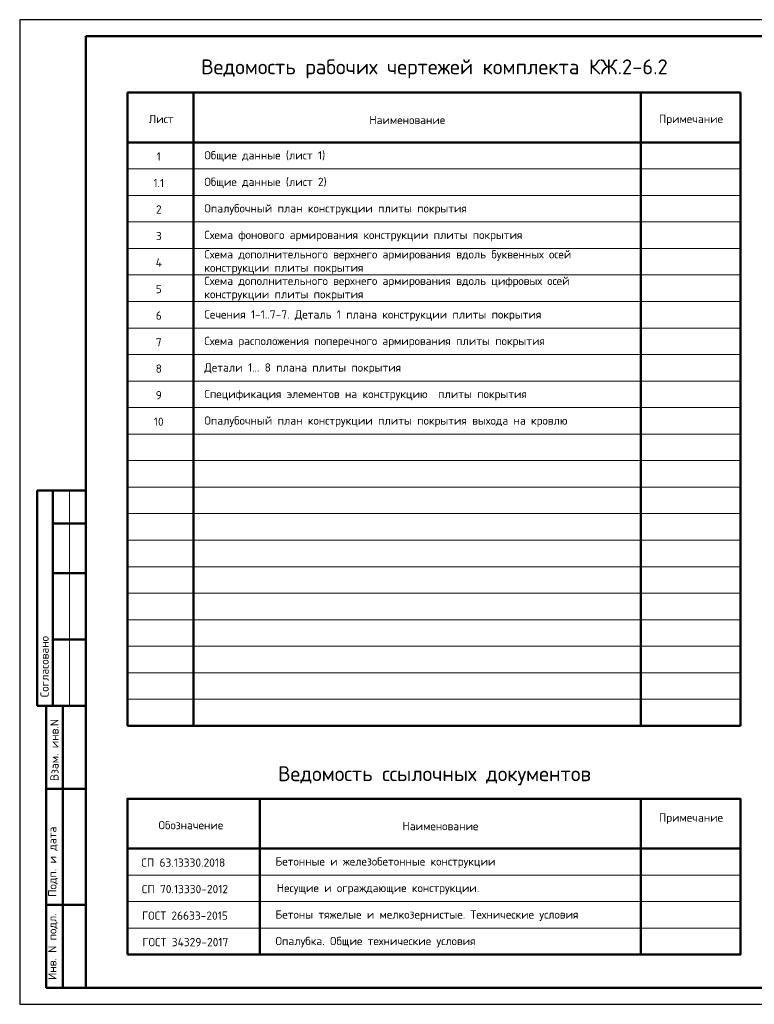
# Model space of a CAD drawing. Header units: millimetres. Extents: x 0 to 50400, y 0 to 35640.
# Tile 1 of 4: x 0 to 26604, y 0 to 35640. Entities that reach past the tile are written whole.
import ezdxf

# ---------------------------------------------------------------- set-up
doc = ezdxf.new("R2010")
doc.units = ezdxf.units.MM
doc.layers.add('Standard', color=7, linetype='Continuous', lineweight=25)
doc.layers.add('Общий01', color=7, linetype='Continuous', lineweight=13)
doc.styles.add('ISOCPEUR', font='txt')

msp = doc.modelspace()

# ---------------------------------------------------------------- linework, layer by layer
at = {"layer": 'Standard', "color": 7, "linetype": 'Continuous', "lineweight": 25, "transparency": 33554687}
msp.add_line((2400, 35040), (2400, 1270), dxfattribs=at)
at = {"layer": 'Standard', "color": 7, "linetype": 'Continuous', "lineweight": 50, "transparency": 33554687}
for p, q in [((3900, 33000), (26100, 33000)), ((3900, 33000), (3900, 10080)), ((6300, 33000), (6300, 10080)), ((22500, 33000), (22500, 10080)), ((26100, 33000), (26100, 10080)), ((3900, 31200), (26100, 31200)), ((7, 18600), (0, 18600)), ((2400, 18600), (632, 18600)), ((632, 18600), (632, 10800)), ((632, 18600), (632, 10800)), ((1200, 18600), (1200, 10800)), ((2400, 17400), (1200, 17400)), ((2400, 15600), (1200, 15600)), ((2400, 13200), (1200, 13200)), ((0, 10800), (7, 10800)), ((632, 10800), (2400, 10800)), ((960, 600), (960, 10800)), ((960, 600), (960, 10800)), ((1560, 600), (1560, 10800)), ((3900, 10080), (26100, 10080)), ((960, 7800), (2400, 7800)), ((8700, 7440), (8700, 1800)), ((22500, 7440), (22500, 1800)), ((3900, 5640), (26100, 5640)), ((960, 3600), (2400, 3600)), ((2400, 600), (960, 600))]:
    msp.add_line(p, q, dxfattribs=at)
at = {"layer": 'Standard', "color": 7, "linetype": 'Continuous', "lineweight": 13, "transparency": 33554687}
for p, q in [((3900, 30240), (26100, 30240)), ((3900, 29280), (26100, 29280)), ((3900, 28320), (26100, 28320)), ((3900, 27360), (26100, 27360)), ((3900, 26400), (26100, 26400)), ((3900, 25440), (26100, 25440)), ((3900, 24480), (26100, 24480)), ((3900, 23520), (26100, 23520)), ((3900, 22560), (26100, 22560)), ((3900, 21600), (26100, 21600)), ((3900, 20640), (26100, 20640)), ((3900, 19680), (26100, 19680)), ((1800, 18600), (1800, 10800)), ((3900, 18720), (26100, 18720)), ((3900, 17760), (26100, 17760)), ((3900, 16800), (26100, 16800)), ((3900, 15840), (26100, 15840)), ((3900, 14880), (26100, 14880)), ((3900, 13920), (26100, 13920)), ((3900, 12960), (26100, 12960)), ((3900, 12000), (26100, 12000)), ((3900, 11040), (26100, 11040)), ((3900, 7440), (26100, 7440)), ((3900, 4680), (26100, 4680)), ((3900, 3720), (26100, 3720)), ((3900, 3720), (26100, 3720)), ((3900, 2760), (26100, 2760)), ((3900, 1800), (26100, 1800))]:
    msp.add_line(p, q, dxfattribs=at)
at = {"layer": 'Standard', "color": 7, "linetype": 'Continuous', "lineweight": 25, "transparency": 33554687}
msp.add_lwpolyline([(0, 0), (50400, 0), (50400, 35640), (0, 35640), (0, 0)], close=True, dxfattribs=at)
msp.add_lwpolyline([(0, 0), (50400, 0), (50400, 35640), (0, 35640), (0, 0)], close=True, dxfattribs=at)
at = {"layer": 'Standard', "color": 7, "linetype": 'Continuous', "lineweight": 50, "transparency": 33554687}
for points in [[(2400, 35040), (49800, 35040), (49800, 600), (2400, 600), (2400, 35040)], [(3900, 1800), (3900, 7440), (26100, 7440), (26100, 1800), (3900, 1800)]]:
    msp.add_lwpolyline(points, close=True, dxfattribs=at)

# ---------------------------------------------------------------- texts
at = {"layer": 'Standard', "color": 7, "linetype": 'Continuous', "lineweight": 13, "transparency": 33554687, "char_height": 300, "style": 'ISOCPEUR'}
for s, insert, width, attachment_point in [('\\A1;{\\fISOCPEUR|i0|b0;\\H300.000000;\\W1.000000;\\C7;Общие данные (лист 1)}\\P', (6687, 30690), 4435.92, 4), ('\\A1;{\\fISOCPEUR|i0|b0;\\H300.000000;\\W1.000000;\\C7;1}\\P', (5037, 30690), 233.33, 5), ('\\A1;{\\fISOCPEUR|i0|b0;\\H300.000000;\\W1.000000;\\C7;Общие данные (лист 2)}\\P', (6687, 29730), 4497.96, 4), ('\\A1;{\\fISOCPEUR|i0|b0;\\H300.000000;\\W1.000000;\\C7;1.1}\\P', (5037, 29730), 492.63, 5), ('\\A1;{\\fISOCPEUR|i0|b0;\\H300.000000;\\W1.000000;\\C7;2}\\P', (5037, 28770), 326.67, 5), ('\\A1;{\\fISOCPEUR|i0|b0;\\H300.000000;\\W1.000000;\\C7;Опалубочный план конструкции плиты покрытия}\\P', (6687, 28770), 9419.04, 4), ('\\A1;{\\fISOCPEUR|i0|b0;\\H300.000000;\\W1.000000;\\C7;3}\\P', (5037, 27810), 326.67, 5), ('\\A1;{\\fISOCPEUR|i0|b0;\\H300.000000;\\W1.000000;\\C7;4}\\P', (5037, 26850), 360, 5), ('\\A1;{\\fISOCPEUR|i0|b0;\\H300.000000;\\W1.000000;\\C7;5}\\P', (5037, 25890), 326.67, 5), ('\\A1;{\\fISOCPEUR|i0|b0;\\H300.000000;\\W1.000000;\\C7;6}\\P', (5037, 24930), 326.67, 5), ('\\A1;{\\fISOCPEUR|i0|b0;\\H300.000000;\\W1.000000;\\C7;7}\\P', (5037, 23970), 326.67, 5), ('\\A1;{\\fISOCPEUR|i0|b0;\\H300.000000;\\W1.000000;\\C7;8}\\P', (5037, 23010), 326.67, 5), ('\\A1;{\\fISOCPEUR|i0|b0;\\H300.000000;\\W1.000000;\\C7;Спецификация элементов на конструкцию  плиты покрытия}\\P', (6687, 22050), 11654.22, 4), ('\\A1;{\\fISOCPEUR|i0|b0;\\H300.000000;\\W1.000000;\\C7;9}\\P', (5037, 22050), 326.67, 5), ('\\A1;{\\fISOCPEUR|i0|b0;\\H300.000000;\\W1.000000;\\C7;Опалубочный план конструкции плиты покрытия выхода на кровлю}\\P', (6687, 21090), 13034.3, 4), ('\\A1;{\\fISOCPEUR|i0|b0;\\H300.000000;\\W1.000000;\\C7;10}\\P', (5037, 21090), 472.5, 5)]:
    msp.add_mtext(s, dxfattribs=dict(at, insert=insert, width=width, attachment_point=attachment_point))
at = {"layer": 'Standard', "color": 7, "linetype": 'Continuous', "lineweight": -3, "transparency": 33554687, "char_height": 300, "style": 'ISOCPEUR'}
for s, insert, width, attachment_point in [('\\A1;{\\fISOCPEUR|i0|b0;\\H300.000000;\\W1.000000;\\C7;Схема фонового армирования конструкции плиты покрытия}\\P', (6687, 27810), 11579.22, 4), ('\\A1;{\\fISOCPEUR|i0|b0;\\H300.000000;\\W1.000000;\\C7;Сечения 1-1..7-7. Деталь 1 плана конструкции плиты покрытия}\\P', (6687, 24930), 12237.08, 4), ('\\A1;{\\fISOCPEUR|i0|b0;\\H300.000000;\\W1.000000;\\C7;Схема расположения поперечного армирования плиты покрытия}\\P', (6687, 23970), 12359.27, 4), ('\\A1;{\\fISOCPEUR|i0|b0;\\H300.000000;\\W1.000000;\\C7;Детали 1... 8 плана плиты покрытия}\\P', (6687, 23010), 7107.46, 4), ('\\A1;{\\fISOCPEUR|i0|b0;\\H300.000000;\\W1.000000;\\C7;Примечание}\\P', (24310, 6720), 2336, 5), ('\\A1;{\\fISOCPEUR|i0|b0;\\H300.000000;\\W1.000000;\\C7;Обозначение}\\P', (6201, 6485), 2501.27, 5), ('\\A1;{\\fISOCPEUR|i0|b0;\\H300.000000;\\W1.000000;\\C7;Наименование}\\P', (15237, 6450), 2786.67, 5), ('\\A1;{\\fISOCPEUR|i0|b0;\\H300.000000;\\W1.000000;\\C7;СП 63.13330.2018}\\P', (5925, 5130), 3141.51, 5), ('\\A1;{\\fISOCPEUR|i0|b0;\\H300.000000;\\W1.000000;\\C7;Бетонные и железобетонные конструкции}\\P', (9264, 5130), 8143.88, 4), ('\\A1;{\\fISOCPEUR|i0|b0;\\H300.000000;\\W1.000000;\\C7;СП 70.13330-2012}\\P', (5985, 4170), 3261.82, 5), ('\\A1;{\\fISOCPEUR|i0|b0;\\H300.000000;\\W1.000000;\\C7;Несущие и ограждающие конструкции.}\\P', (9309, 4170), 7483.78, 4), ('\\A1;{\\fISOCPEUR|i0|b0;\\H300.000000;\\W1.000000;\\C7;ГОСТ 26633-2015}\\P', (5985, 3210), 3264.44, 5), ('\\A1;{\\fISOCPEUR|i0|b0;\\H300.000000;\\W1.000000;\\C7;Бетоны тяжелые и мелкозернистые. Технические условия}\\P', (9264, 3210), 11114.18, 4), ('\\A1;{\\fISOCPEUR|i0|b0;\\H300.000000;\\W1.000000;\\C7;ГОСТ 34329-2017}\\P', (6000, 2250), 3294.5, 5), ('\\A1;{\\fISOCPEUR|i0|b0;\\H300.000000;\\W1.000000;\\C7;Опалубка. Общие технические условия}\\P', (9264, 2250), 7498.79, 4)]:
    msp.add_mtext(s, dxfattribs=dict(at, insert=insert, width=width, attachment_point=attachment_point))
at = {"layer": 'Standard', "color": 7, "linetype": 'Continuous', "lineweight": -3, "transparency": 33554687, "char_height": 300, "attachment_point": 1, "line_spacing_factor": 0.963855}
for s, insert, width in [('\\A1;{\\fISOCPEUR|i0|b0;\\H300.000000;\\W1.000000;\\C7;Схема дополнительного верхнего армирования вдоль буквенных осей}\\P{\\fISOCPEUR|i0|b0;\\H300.000000;\\W1.000000;\\C7;конструкции плиты покрытия}\\P', (6687, 27297), 13370.25), ('\\A1;{\\fISOCPEUR|i0|b0;\\H300.000000;\\W1.000000;\\C7;Схема дополнительного верхнего армирования вдоль цифровых осей}\\P{\\fISOCPEUR|i0|b0;\\H300.000000;\\W1.000000;\\C7;конструкции плиты покрытия}\\P', (6687, 26337), 13250.25)]:
    msp.add_mtext(s, dxfattribs=dict(at, insert=insert, width=width))
at = {"layer": 'Standard', "color": 7, "linetype": 'Continuous', "lineweight": 50, "transparency": 33554687, "char_height": 300, "attachment_point": 7, "rotation": 90, "style": 'ISOCPEUR'}
for s, insert, width in [('\\A1;{\\fISOCPEUR|i0|b0;\\H300.000000;\\W1.000000;\\C7;Согласовано}\\P', (1050, 11114), 2486.25), ('\\A1;{\\fISOCPEUR|i0|b0;\\H300.000000;\\W1.000000;\\C7;Взам. инв.N}\\P', (1408, 8083), 2290.92), ('\\A1;{\\fISOCPEUR|i0|b0;\\H300.000000;\\W1.000000;\\C7;Подп. и дата}\\P', (1379, 3891), 2636.47), ('\\A1;{\\fISOCPEUR|i0|b0;\\H300.000000;\\W1.000000;\\C7;Инв. N подл.}\\P', (1379, 881), 2426.15)]:
    msp.add_mtext(s, dxfattribs=dict(at, insert=insert, width=width))
at = {"layer": 'Общий01', "transparency": 33554687, "attachment_point": 5, "style": 'ISOCPEUR'}
for s, insert, char_height, width in [('\\A1;{\\fISOCPEUR|i0|b0;\\H540.000000;\\W1.000000;\\C7;Ведомость рабочих чертежей комплекта КЖ.2-6.2}\\P', (15020, 33860), 540, 17494.32), ('\\A1;{\\fISOCPEUR|i0|b0;\\H300.000000;\\W1.000000;\\C7;Лист}\\P', (5121, 32045), 300, 1040.62), ('\\A1;{\\fISOCPEUR|i0|b0;\\H300.000000;\\W1.000000;\\C7;Наименование}\\P', (14037, 32010), 300, 2786.67), ('\\A1;{\\fISOCPEUR|i0|b0;\\H300.000000;\\W1.000000;\\C7;Примечание}\\P', (24310, 32010), 300, 2336), ('\\A1;{\\fISOCPEUR|i0|b0;\\H540.000000;\\W1.000000;\\C7;Ведомость ссылочных документов}\\P', (15020, 8273), 540, 11823.5)]:
    msp.add_mtext(s, dxfattribs=dict(at, insert=insert, char_height=char_height, width=width))

doc.saveas('drawing.dxf')
